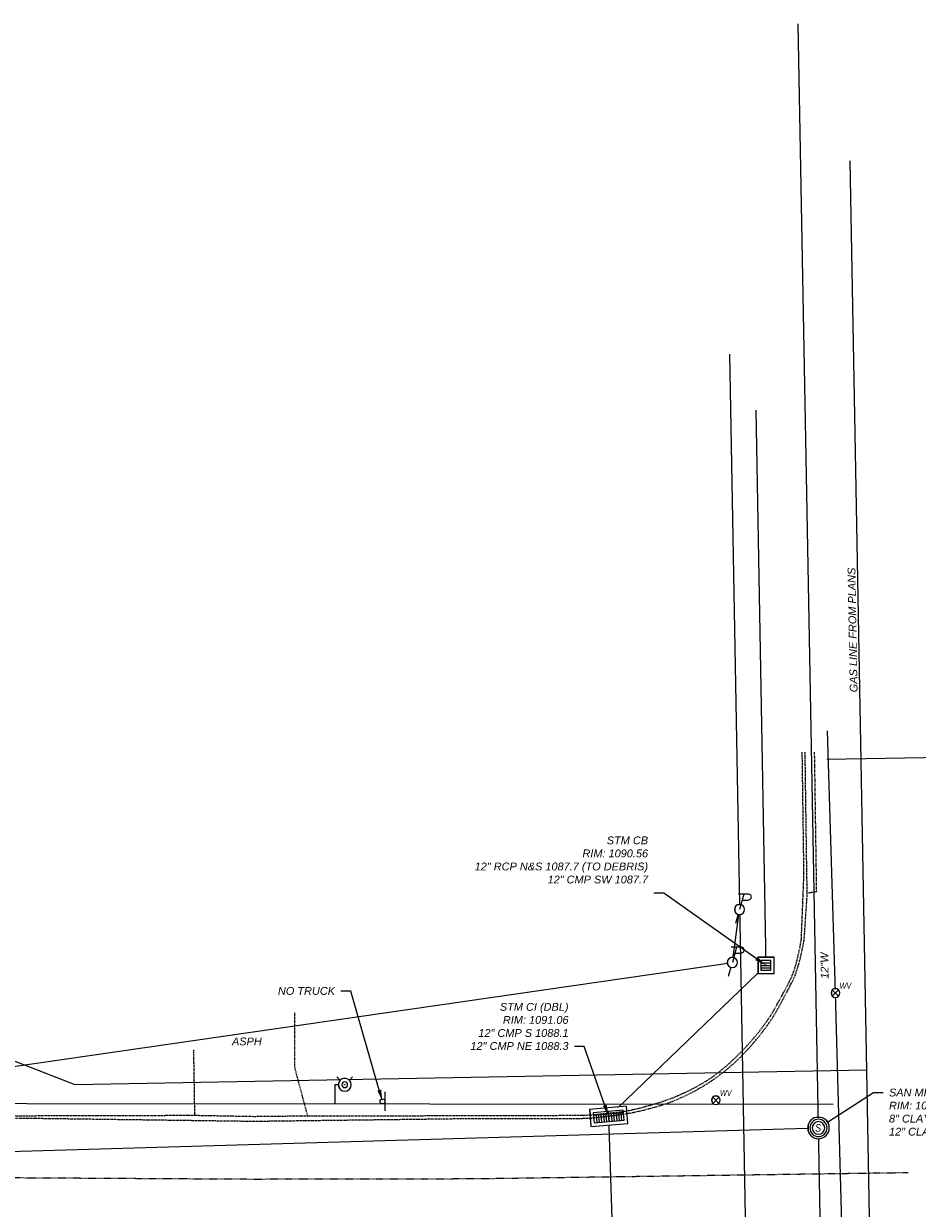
# Model space of a CAD drawing. Extents: x 193346 to 196005, y 288562 to 289022.
# Tile 11 of 12: x 195637 to 195819, y 288780 to 289022. Entities that reach past the tile are written whole.
import ezdxf
from ezdxf import colors
from ezdxf.entities.mleader import LeaderData, LeaderLine
from ezdxf.enums import TextEntityAlignment as Align
from ezdxf.math import Vec2, Vec3

# ---------------------------------------------------------------- set-up
doc = ezdxf.new("R2010")
doc.units = 0
doc.header["$MEASUREMENT"] = 0
for name, pattern in [('c_x-pv-crown', [0.060000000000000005, 0.035, -0.025]), ('c_x-pv-curb', [0.25, 0.2, -0.05]), ('c_x-pv-drive', [0.2, 0.15, -0.05]), ('c_x-pv-gen', [0.16999999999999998, 0.12, -0.05])]:
    doc.linetypes.add(name, pattern=pattern)
for name, color, linetype in [('C_P-SV-Bench', 7, 'Continuous'), ('C_X-FE-Sign', 237, 'Continuous'), ('C_X-FE-Sign-Text', 237, 'Continuous'), ('C_X-PV-Crown', 252, 'c_x-pv-crown'), ('C_X-PV-Curb-Back', 251, 'c_x-pv-curb'), ('C_X-PV-Curb-Face', 252, 'c_x-pv-curb'), ('C_X-PV-Drive-Asph', 251, 'c_x-pv-drive'), ('C_X-PV-Drive-Conc', 251, 'c_x-pv-drive'), ('C_X-PV-Gen-Asph', 252, 'c_x-pv-gen'), ('C_X-PV-Text', 251, 'Continuous'), ('C_X-UT-Elec-Struc', 64, 'Continuous'), ('C_X-UT-Gas-Line', 44, 'c_x-ut-gas-line-t'), ('C_X-UT-Misc-Line-OH', 94, 'c_x-ut-misc-line-oh-t'), ('C_X-UT-Misc-Struc-WO', 7, 'Continuous'), ('C_X-UT-San-Line', 34, 'c_x-ut-san-line-t'), ('C_X-UT-San-Struc', 34, 'Continuous'), ('C_X-UT-San-Struc-WO', 7, 'Continuous'), ('C_X-UT-San-Text', 34, 'Continuous'), ('C_X-UT-Stm-Line', 204, 'c_x-ut-stm-line-t'), ('C_X-UT-Stm-Struc', 204, 'Continuous'), ('C_X-UT-Stm-Struc-WO', 7, 'Continuous'), ('C_X-UT-Stm-Text', 204, 'Continuous'), ('C_X-UT-Wat-Line', 154, 'c_x-ut-wat-line-t'), ('C_X-UT-Wat-Serv', 154, 'c_x-ut-wat-serv-t'), ('C_X-UT-Wat-Struc', 154, 'Continuous'), ('C_X-UT-Wat-Struc-WO', 7, 'Continuous'), ('C_X-UT-Wat-Text', 154, 'Continuous')]:
    doc.layers.add(name, color=color, linetype=linetype)
doc.styles.add('CT_P-Text', font='arial.ttf')
doc.styles.add('CT_X-Line', font='ariali.ttf')
doc.styles.add('CT_X-Symb-N', font='ARIALNI.TTF')
doc.styles.add('CT_X-Text', font='ariali.ttf')
doc.linetypes.add('c_x-ut-gas-line-t', pattern='A,0.625,-0.07,0.625,-0.07,["GAS",CT_X-Line,S=0.07,R=0,X=-0.025,Y=-0.034],-0.22', length=1.61)
doc.linetypes.add('c_x-ut-misc-line-oh-t', pattern='A,0.5,-0.07,0.5,-0.07,["UTIL-OH",CT_X-Line,S=0.07,R=0,X=-0.025,Y=-0.034],-0.4', length=1.54)
doc.linetypes.add('c_x-ut-san-line-t', pattern='A,0.625,-0.07,0.625,-0.07,["SAN",CT_X-Line,S=0.07,R=0,X=-0.025,Y=-0.034],-0.22', length=1.61)
doc.linetypes.add('c_x-ut-stm-line-t', pattern='A,0.625,-0.07,0.625,-0.07,["STM",CT_X-Line,S=0.07,R=0,X=-0.025,Y=-0.034],-0.22', length=1.61)
doc.linetypes.add('c_x-ut-wat-line-t', pattern='A,0.625,-0.07,0.625,-0.07,["WAT",CT_X-Line,S=0.07,R=0,X=-0.025,Y=-0.034],-0.23', length=1.62)
doc.linetypes.add('c_x-ut-wat-serv-t', pattern='A,0.2,-0.07,0.2,-0.07,["WS",CT_X-Line,S=0.07,R=0,X=-0.025,Y=-0.034],-0.17', length=0.71)

# ---------------------------------------------------------------- blocks, each defined once
blk = doc.blocks.new('C_X-UT-Wat-Hyd-Fire')
blk.add_wipeout([(0.00046267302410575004, 0.0599862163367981), (0.011894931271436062, 0.058796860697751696), (0.023973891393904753, 0.054989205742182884), (0.03268340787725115, 0.050302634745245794), (0.04243370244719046, 0.04240213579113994), (0.050183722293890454, 0.03286569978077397), (0.05606558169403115, 0.021335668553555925), (0.058601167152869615, 0.012824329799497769), (0.05998625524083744, 0.0004575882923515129), (0.057813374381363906, -0.016005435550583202), (0.051910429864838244, -0.03006438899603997), (0.04451975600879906, -0.04020636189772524), (0.0360348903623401, -0.047958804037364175), (0.02481710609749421, -0.05461383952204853), (0.01381132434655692, -0.0583764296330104), (0.002903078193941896, -0.059917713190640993), (-0.0069999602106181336, -0.05957819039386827), (-0.01989989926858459, -0.05659111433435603), (-0.031099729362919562, -0.05129685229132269), (-0.04087155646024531, -0.04390986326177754), (-0.04913136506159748, -0.03441902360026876), (-0.05589890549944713, -0.021768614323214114), (-0.05957437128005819, -0.0070323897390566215), (-0.05968603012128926, 0.006011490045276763), (-0.05691280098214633, 0.01896030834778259), (-0.05227042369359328, 0.029434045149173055), (-0.04477138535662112, 0.03992597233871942), (-0.03519536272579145, 0.04857825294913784), (-0.024645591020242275, 0.05469145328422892), (-0.014229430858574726, 0.058275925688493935), (-0.006964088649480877, 0.059582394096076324)]).dxf.layer = 'C_X-UT-Wat-Struc-WO'
at = {"linetype": 'Continuous', "flags": 128}
for points in [[(0.06540000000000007, -1.010890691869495e-18, 1), (-0.06539999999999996, 2.915504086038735e-17, 1)], [(0.0288270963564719, 1.191777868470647e-17, 0.9999999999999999), (-0.02882709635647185, 1.544807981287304e-17, 0.9999999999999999)]]:
    blk.add_lwpolyline(points, format="xyb", close=True, dxfattribs=at)
at = {"flags": 128}
for points in [[(0.07848885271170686, 0.07848885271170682), (0.04624478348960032, 0.04624478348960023)], [(0.07848885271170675, -0.07848885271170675), (0.04624478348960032, -0.04624478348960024)]]:
    blk.add_lwpolyline(points, dxfattribs=at)
at = {"linetype": 'Continuous'}
blk.add_circle((5.551115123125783e-17, 0), 0.00299999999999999, dxfattribs=at)
blk = doc.blocks.new('C_X-FE-POST-SIGN')
blk.add_line((-0.09899491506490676, 0.02568449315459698), (0.09899491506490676, 0.02568449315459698))
blk.add_circle((0, -1.103284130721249e-15), 0.02568449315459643)
blk = doc.blocks.new('C_X-UT-STM-CI-DBL')
blk.add_wipeout([(0.18458573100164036, 0.08248249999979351), (-0.18456750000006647, 0.08248249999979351), (-0.1845675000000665, -0.08248750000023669), (0.18458573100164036, -0.08248750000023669)]).dxf.layer = 'C_X-UT-Stm-Struc-WO'
for points in [[(0.1895874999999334, 0.08748249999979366), (-0.1895675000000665, 0.08748249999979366), (-0.1895675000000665, -0.08748750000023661), (0.1895874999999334, -0.08748750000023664)], [(0, 0.05207999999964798), (-0.1541650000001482, 0.052079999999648), (-0.1541650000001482, -0.05208500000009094), (0, -0.05208500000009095)], [(0.1541650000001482, 0.05207999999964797), (0, 0.05207999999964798), (0, -0.05208500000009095), (0.1541650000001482, -0.05208500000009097)]]:
    blk.add_lwpolyline(points, close=True)
at = {"flags": 128}
for points in [[(-0.1270025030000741, -0.02708499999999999), (-0.1270025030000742, 0.05200001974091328)], [(-0.1020425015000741, -0.027085), (-0.1020425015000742, 0.0520000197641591)], [(-0.0770825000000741, -0.027085), (-0.07708250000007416, 0.05200001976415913)], [(-0.05212249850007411, -0.027085), (-0.05212249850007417, 0.05200001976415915)], [(-0.02716249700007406, -0.02708500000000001), (-0.02716249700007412, 0.05200001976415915)], [(0.02716249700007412, -0.02708500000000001), (0.02716249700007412, 0.05200001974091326)], [(0.05212249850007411, -0.02708500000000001), (0.05212249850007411, 0.05200001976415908)], [(0.0770825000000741, -0.02708500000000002), (0.0770825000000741, 0.05200001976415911)], [(0.1020425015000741, -0.02708500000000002), (0.1020425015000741, 0.05200001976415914)], [(0.1270025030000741, -0.02708500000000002), (0.1270025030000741, 0.05200001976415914)], [(0, -0.02708500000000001), (-0.1541650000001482, -0.02708499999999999)], [(0.1541650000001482, -0.02708500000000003), (0, -0.027085)]]:
    blk.add_lwpolyline(points, dxfattribs=at)
at = {"color": 250}
for centre, radius in [((-0.0770825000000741, -6.938893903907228e-18), 0.003100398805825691), ((0, 0), 0.003875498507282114), ((0.0770825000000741, -2.081668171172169e-17), 0.003100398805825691)]:
    blk.add_circle(centre, radius, dxfattribs=at)
blk = doc.blocks.new('C_X-UT-POLE-COMB-PT')
blk.add_wipeout([(0.0007890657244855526, 0.05206151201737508), (0.008590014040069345, 0.051354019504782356), (0.017467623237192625, 0.0490500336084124), (0.02478300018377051, 0.045791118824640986), (0.03229896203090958, 0.04083871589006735), (0.03824962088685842, 0.03532690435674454), (0.043090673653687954, 0.029226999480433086), (0.047812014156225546, 0.020616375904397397), (0.05013752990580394, 0.01404463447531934), (0.05194561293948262, 0.003560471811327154), (0.05174995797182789, -0.005741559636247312), (0.049584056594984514, -0.015888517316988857), (0.046120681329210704, -0.02416415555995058), (0.041362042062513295, -0.03162601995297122), (0.03696832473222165, -0.03666560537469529), (0.02958298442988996, -0.04284706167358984), (0.02388628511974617, -0.04626520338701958), (0.01574190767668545, -0.04963079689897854), (0.006820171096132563, -0.05161888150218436), (-0.0022586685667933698, -0.05201847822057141), (-0.01045915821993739, -0.05100617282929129), (-0.020531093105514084, -0.047848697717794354), (-0.028959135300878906, -0.04327114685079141), (-0.034465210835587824, -0.039027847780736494), (-0.04096052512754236, -0.032144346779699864), (-0.04645912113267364, -0.023506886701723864), (-0.0497491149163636, -0.015363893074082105), (-0.05182142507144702, -0.00505604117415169), (-0.0516699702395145, 0.006421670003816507), (-0.04866044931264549, 0.018525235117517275), (-0.043604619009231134, 0.028454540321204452), (-0.03800536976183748, 0.035589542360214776), (-0.02966555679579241, 0.04278993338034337), (-0.02180336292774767, 0.04728252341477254), (-0.013795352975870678, 0.050206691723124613), (-0.007750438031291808, 0.051487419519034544)]).dxf.layer = 'C_X-UT-Misc-Struc-WO'
at = {"flags": 128}
blk.add_lwpolyline([(0.02796404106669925, 0.1000276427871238), (0.0820729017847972, 0.1000276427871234, 0.2117236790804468), (0.1203854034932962, 0.1164458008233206, 0.6747694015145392), (0.1009181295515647, 0.1657007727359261), (-0.01303437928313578, 0.1657007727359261)], format="xyb", dxfattribs=at)
for points in [[(0.04696668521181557, 0.1657007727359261), (0, -1.387778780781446e-17)], [(-0.01637964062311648, -0.05322410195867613), (-0.04571854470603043, -0.1546193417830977)]]:
    blk.add_lwpolyline(points, dxfattribs=at)
blk.add_lwpolyline([(-0.05568750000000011, 6.819751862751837e-18, 0.9999999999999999), (0.05568750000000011, 0, 0.9999999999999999)], format="xyb", close=True, dxfattribs=at)
blk = doc.blocks.new('C_X-UT-Stm-CB-2x2')
blk.add_wipeout([(-0.05000000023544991, 0.04999999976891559), (0.049999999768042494, 0.04999999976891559), (0.049999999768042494, -0.050000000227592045), (-0.05000000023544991, -0.050000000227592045)])
blk.add_wipeout([(-0.07866700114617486, -0.07866700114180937), (0.07866700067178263, -0.07866700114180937), (0.07866700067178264, 0.07866700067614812), (-0.07866700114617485, 0.07866700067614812)]).dxf.layer = 'C_X-UT-Stm-Struc-WO'
at = {"flags": 128}
blk.add_lwpolyline([(-0.08333500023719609, -0.08333500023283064), (0.0833349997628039, -0.08333500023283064), (0.0833349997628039, 0.08333499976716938), (-0.08333500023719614, 0.08333499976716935)], close=True, dxfattribs=at)
blk.add_lwpolyline([(-0.05000000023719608, -0.05000000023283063), (0.04999999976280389, -0.05000000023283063), (0.04999999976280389, 0.04999999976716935), (-0.05000000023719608, 0.04999999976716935)], close=True)
for points in [[(-0.05000000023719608, 0.02499999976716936), (0.04999999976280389, 0.02499999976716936)], [(-0.05000000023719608, -2.328306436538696e-10), (0.04999999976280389, -2.328306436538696e-10)], [(-0.05000000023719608, -0.02500000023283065), (0.04999999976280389, -0.02500000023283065)]]:
    blk.add_lwpolyline(points, dxfattribs=at)
at = {"color": 250}
blk.add_circle((-2.371961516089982e-10, -2.328306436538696e-10), 0.003659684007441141, dxfattribs=at)
blk = doc.blocks.new('C_X-UT-Wat-Valve-T')
blk.add_wipeout([(5.684355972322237e-13, 0.046085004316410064), (-0.011927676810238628, 0.044514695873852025), (-0.023042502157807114, 0.03991078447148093), (-0.0325870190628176, 0.03258701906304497), (-0.039910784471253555, 0.023042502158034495), (-0.04451469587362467, 0.011927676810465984), (-0.04608500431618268, -3.410743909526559e-13), (-0.04451469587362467, -0.011927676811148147), (-0.03991078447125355, -0.023042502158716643), (-0.03258701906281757, -0.03258701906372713), (-0.023042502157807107, -0.03991078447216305), (-0.011927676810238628, -0.04451469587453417), (5.684243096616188e-13, -0.04608500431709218), (0.011927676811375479, -0.04451469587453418), (0.023042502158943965, -0.03991078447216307), (0.032587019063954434, -0.03258701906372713), (0.03991078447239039, -0.023042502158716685), (0.04451469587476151, -0.011927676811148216), (0.04608500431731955, -3.411576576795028e-13), (0.044514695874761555, 0.011927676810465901), (0.03991078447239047, 0.023042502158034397), (0.03258701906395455, 0.03258701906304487), (0.02304250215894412, 0.039910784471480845), (0.011927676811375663, 0.044514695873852)]).dxf.layer = 'C_X-UT-Wat-Struc-WO'
for p, q in [((-0.03608454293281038, -0.03608454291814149), (0.03608454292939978, 0.03608454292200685)), ((0.03608454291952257, -0.03608454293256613), (-0.03608454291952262, 0.03608454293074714))]:
    blk.add_line(p, q)
at = {"flags": 128}
blk.add_lwpolyline([(0.05103124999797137, -3.410596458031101e-13, 0.9999999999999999), (-0.05103124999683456, -3.410533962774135e-13, 0.9999999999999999)], format="xyb", close=True, dxfattribs=at)
at = {"insert": (0.04735822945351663, 0.1178278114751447), "char_height": 0.07, "width": 0.07784075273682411, "attachment_point": 1, "style": 'CT_X-Symb-N', "bg_fill": 3, "box_fill_scale": 1.1, "bg_fill_color": 256, "bg_fill_transparency": 0}
blk.add_mtext('WV', dxfattribs=at)
blk = doc.blocks.new('C_X-UT-San-MH-48')
blk.add_wipeout([(-4.855265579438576e-06, 0.10813326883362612), (-0.028004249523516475, 0.10444707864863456), (-0.0540955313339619, 0.09363971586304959), (-0.07650062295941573, 0.07644768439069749), (-0.09369265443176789, 0.05404259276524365), (-0.10450001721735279, 0.027951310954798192), (-0.1081862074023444, -4.808330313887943e-05), (-0.10450001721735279, -0.028047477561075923), (-0.0936926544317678, -0.05413875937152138), (-0.07650062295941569, -0.0765438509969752), (-0.05409553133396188, -0.09373588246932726), (-0.028004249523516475, -0.10454324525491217), (-4.8552655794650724e-06, -0.1082294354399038), (0.027994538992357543, -0.10454324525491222), (0.05408582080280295, -0.0937358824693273), (0.0764909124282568, -0.07654385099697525), (0.09368294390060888, -0.05413875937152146), (0.10449030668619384, -0.028047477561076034), (0.10817649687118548, -4.808330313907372e-05), (0.10449030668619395, 0.027951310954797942), (0.09368294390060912, 0.05404259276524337), (0.07649091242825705, 0.07644768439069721), (0.05408582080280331, 0.09363971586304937), (0.027994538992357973, 0.1044470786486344)]).dxf.layer = 'C_X-UT-San-Struc-WO'
at = {"flags": 128}
for points in [[(-0.1126826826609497, -2.252522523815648e-05, 0.9997732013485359), (0.1126729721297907, -2.252522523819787e-05, 0.9997732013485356)], [(-0.09014711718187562, -2.763684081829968e-05, 0.9997732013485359), (0.09013740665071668, -2.763684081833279e-05, 0.9997732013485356)], [(0.06561409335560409, -5.125797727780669e-05, 0.9999999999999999), (-0.0656359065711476, -5.125797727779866e-05, 0.9999999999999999)]]:
    blk.add_lwpolyline(points, format="xyb", close=True, dxfattribs=at)
at = {"style": 'CT_X-Symb-N'}
blk.add_text('S', height=0.08, dxfattribs=at).set_placement((-0.003036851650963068, -5.125797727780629e-05), align=Align.MIDDLE_CENTER)

msp = doc.modelspace()

# ---------------------------------------------------------------- linework, layer by layer
at = {"layer": 'C_X-PV-Crown', "elevation": 1091.338, "flags": 128}
msp.add_lwpolyline([(195817.36013, 288787.5928299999), (195728.59636, 288786.33565), (195683.12708, 288786.25501), (195635.67551, 288786.5384899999), (195590.26658, 288786.24077), (195540.88984, 288786.3366599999), (195496.30085, 288786.51709), (195451.24483, 288786.67755), (195400.59061, 288787.2306), (195354.04688, 288786.59824), (195304.58188, 288787.1776299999), (195258.53387, 288786.79562), (195219.01537, 288786.97513), (195174.97464, 288786.87637), (195129.70928, 288787.03653), (195084.6716, 288787.1482600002), (195044.75145, 288787.1676899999), (194998.84679, 288787.16472), (194950.22397, 288787.23116), (194906.01071, 288787.1927), (194858.31907, 288787.38157), (194811.78713, 288787.36424), (194765.01748, 288787.1722099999), (194720.69787, 288787.0872299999), (194677.80404, 288787.3561099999), (194631.1713, 288787.25134), (194582.64102, 288787.67901), (194537.3146, 288787.69195), (194493.4219, 288787.46333), (194451.2087, 288787.64921), (194404.60605, 288787.53164), (194354.48736, 288787.19825), (194305.74227, 288787.52287), (194269.43457, 288787.37333), (194213.80532, 288787.64447), (194176.47115, 288787.79799), (194132.78638, 288787.7532299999), (194092.50827, 288787.94954), (194040.95568, 288788.02052), (193992.32082, 288787.86899), (193943.58746, 288788.16829), (193876.7801199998, 288787.5746299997), (193826.57391, 288787.91805)], dxfattribs=at)
at = {"layer": 'C_X-PV-Curb-Back', "flags": 128}
for points, elevation in [([(195795.5509899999, 288835.2884999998), (195796.0853399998, 288848.5534199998), (195795.73043, 288873.63448)], 1091.44), ([(195550.07608, 288799.3284200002), (195590.73196, 288799.3205900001), (195600.9293499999, 288799.36393), (195624.0614499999, 288799.3888599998), (195635.6383699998, 288799.2640999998), (195671.5787, 288799.3574000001), (195683.6852199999, 288799.1324899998), (195694.6423300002, 288799.25337), (195729.14701, 288799.2825600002), (195750.5188799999, 288799.3576699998)], 1098.07)]:
    msp.add_lwpolyline(points, dxfattribs=dict(at, elevation=elevation))
at = {"layer": 'C_X-PV-Curb-Face', "elevation": 1098.29, "flags": 128}
msp.add_lwpolyline([(195540.7017399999, 288798.2021300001), (195590.6380400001, 288798.5810400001), (195635.4901399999, 288798.7974299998), (195683.7545699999, 288798.1460000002), (195729.0501799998, 288798.7215100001), (195750.5170299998, 288798.7207800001)], dxfattribs=at)
at = {"layer": 'C_X-PV-Drive-Asph', "elevation": 1093.616, "flags": 128}
msp.add_lwpolyline([(195671.5787, 288799.3574000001), (195671.3573400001, 288812.7464700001)], dxfattribs=at)
at = {"layer": 'C_X-PV-Drive-Conc', "elevation": 1092.882, "flags": 128}
msp.add_lwpolyline([(195694.6423300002, 288799.25337), (195692.0117899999, 288809.0954700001), (195692.0437099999, 288820.3129000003)], dxfattribs=at)
at = {"layer": 'C_X-PV-Gen-Asph', "elevation": 1090.944, "flags": 128}
msp.add_lwpolyline([(195798.1911300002, 288873.5556600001), (195798.6169799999, 288845.0169700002), (195796.7701599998, 288844.74493)], dxfattribs=at)
at = {"layer": 'C_X-UT-Gas-Line'}
for p, q in [((195811.4120595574, 288673.8348423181), (195805.5452730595, 288994.4619548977)), ((195647.0287819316, 288805.64517273), (195808.9460023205, 288808.6079095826))]:
    msp.add_line(p, q, dxfattribs=at)
at = {"layer": 'C_X-UT-Gas-Line', "flags": 128}
msp.add_lwpolyline([(193872.9813600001, 288811.1106599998), (194024.7155499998, 288811.9357799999), (194150.4412199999, 288811.3118199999), (194253.6577099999, 288811.8770599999), (194370.59448, 288811.1209), (194544.7080800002, 288810.4863800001), (194721.0413799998, 288810.0355199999), (194834.53192, 288810.07271), (194973.5877700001, 288810.1608899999), (195633.2283063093, 288811.0373680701), (195647.0287819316, 288805.64517273)], dxfattribs=at)
at = {"layer": 'C_X-UT-Misc-Line-OH'}
msp.add_line((195780.8365952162, 288954.913223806), (195785.6983394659, 288689.2409386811), dxfattribs=at)
at = {"layer": 'C_X-UT-Misc-Line-OH', "flags": 128}
msp.add_lwpolyline([(195595.33615, 288803.7000899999), (195781.44226, 288830.60123), (195782.91341, 288841.4247099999)], dxfattribs=at)
at = {"layer": 'C_X-UT-San-Line'}
msp.add_line((195803.3537340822, 288561.5720635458), (195794.9194798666, 289022.473257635), dxfattribs=at)
at = {"layer": 'C_X-UT-San-Line', "flags": 128}
msp.add_lwpolyline([(193518.03533, 288803.41381), (193898.19877, 288788.66575), (194217.38638, 288787.03252), (194516.92292, 288788.02443), (194817.37464, 288787.63751), (195117.33613, 288787.5311), (195466.96792, 288787.1471599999), (195799.04973, 288796.77017)], dxfattribs=at)
at = {"layer": 'C_X-UT-Stm-Line'}
msp.add_line((195786.2179852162, 288943.486663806), (195788.2948, 288829.99815), dxfattribs=at)
at = {"layer": 'C_X-UT-Stm-Line', "flags": 128}
msp.add_lwpolyline([(195757.3619, 288763.62395), (195756.17698, 288799.11612), (195788.2948, 288829.99815)], dxfattribs=at)
at = {"layer": 'C_X-UT-Wat-Line', "flags": 128}
for points in [[(195805.8555611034, 288677.9777106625), (195804.5407299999, 288749.83238), (195802.52309, 288824.35116), (195800.9001711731, 288877.944235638)], [(193741.3231392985, 288803.3139056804), (195802.0730191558, 288801.6066614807)]]:
    msp.add_lwpolyline(points, dxfattribs=at)
at = {"layer": 'C_X-UT-Wat-Serv'}
for p, q in [((195800.7828119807, 288872.1156490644), (195837.46023, 288872.7867899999)), ((195700.219, 288805.60372), (195700.2157585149, 288801.6910459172)), ((195702.219, 288805.60372), (195700.219, 288805.60372))]:
    msp.add_line(p, q, dxfattribs=at)

# ---------------------------------------------------------------- block references
at = {"layer": 'C_X-FE-Sign', "xscale": 19.4669989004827, "yscale": 19.4669989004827, "zscale": 19.4669989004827, "rotation": 270}
msp.add_blockref('C_X-FE-POST-SIGN', (195709.93542, 288802.19208), dxfattribs=at)

# ---------------------------------------------------------------- texts
at = {"layer": 'C_X-PV-Text', "style": 'CT_X-Text'}
msp.add_text('ASPH', height=1.6, dxfattribs=at).set_placement((195682.2096475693, 288814.4509885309), align=Align.MIDDLE)
at = {"layer": 'C_X-UT-Gas-Line', "style": 'CT_X-Text'}
msp.add_text('GAS LINE FROM PLANS', height=1.6, rotation=91.04827254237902, dxfattribs=at).set_placement((195807.2998716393, 288898.5709800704), align=Align.BOTTOM_CENTER)
at = {"layer": 'C_X-UT-Wat-Text', "style": 'CT_X-Text'}
msp.add_text('12"W', height=1.6, rotation=91.04830858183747, dxfattribs=at).set_placement((195801.5542489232, 288829.9571191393), align=Align.BOTTOM_CENTER)

# ---------------------------------------------------------------- leaders
at = {"layer": 'C_P-SV-Bench'}
ml = msp.add_multileader_mtext('Standard', dxfattribs=at)
ml.set_content('{\\W1.2;BENCHMARK\\PSET RR SPIKE ON SOUTH SIDE OF UTILITY POLE\\PELEV: 1106.85}', color=256, style='CT_P-Text')
ml.set_leader_properties(color=256)
ml.build(insert=Vec2(0, 0))
ml.multileader.update_dxf_attribs({"has_text_frame": 1, "text_right_attachment_type": 3, "dogleg_length": 0.1, "arrow_head_size": 2.4, "scale": 20})
ctx = ml.context
ctx.base_point, ctx.scale, ctx.char_height, ctx.arrow_head_size, ctx.landing_gap_size, ctx.plane_origin = Vec3(195151.9401225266, 288839.1299633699), 20, 2, 2.4, 1.2, Vec3(195214.76143, 288804.34515)
ctx.right_attachment = 3
notes = []
notes.append((ctx, [(0, (1, 1, 0), (195197.649263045, 288829.016730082), (-1, 0), 2, [(0, [(195214.76143, 288804.34515)], 0, [])])]))
ctx.mtext.insert, ctx.mtext.width, ctx.mtext.flow_direction = Vec3(195153.1401225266, 288840.1470165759), 42.5806323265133, 5
at = {"layer": 'C_X-FE-Sign-Text'}
ml = msp.add_multileader_mtext('Standard', dxfattribs=at)
ml.set_content('NO TRUCK', color=256, style='CT_X-Text')
ml.set_leader_properties(color=256)
ml.build(insert=Vec2(0, 0))
ml.multileader.update_dxf_attribs({"text_right_attachment_type": 3, "dogleg_length": 0.1, "arrow_head_size": 2.4, "scale": 20})
ctx = ml.context
ctx.base_point, ctx.scale, ctx.char_height, ctx.arrow_head_size, ctx.landing_gap_size, ctx.plane_origin = Vec3(195687.2999638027, 288824.7568922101), 20, 1.6, 2.4, 1.2, Vec3(195709.93542, 288802.19208)
ctx.right_attachment, ctx.text_align_type = 3, 2
notes.append((ctx, [(1, (1, 1, 0), (195703.429295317, 288824.7296070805), (-1, 0), 2, [(0, [(195709.93542, 288802.19208)], 0, [])])]))
ctx.mtext.insert, ctx.mtext.alignment, ctx.mtext.flow_direction = Vec3(195700.2292953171, 288825.5710804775), 3, 5
at = {"layer": 'C_X-UT-San-Text'}
ml = msp.add_multileader_mtext('Standard', dxfattribs=at)
ml.set_content('SAN MH\\PRIM: 1091.25\\P8" CLAY W 1080.9\\P12" CLAY N&S 1080.9', color=256, style='CT_X-Text')
ml.set_leader_properties(color=256)
ml.build(insert=Vec2(0, 0))
ml.multileader.update_dxf_attribs({"text_right_attachment_type": 3, "dogleg_length": 0.1, "arrow_head_size": 2.4, "scale": 20})
ctx = ml.context
ctx.base_point, ctx.scale, ctx.char_height, ctx.arrow_head_size, ctx.landing_gap_size, ctx.plane_origin = Vec3(195812.2650985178, 288803.984353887), 20, 1.6, 2.4, 1.2, Vec3(195799.0496351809, 288796.7692309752)
ctx.right_attachment = 3
notes.append((ctx, [(0, (1, 1, 0), (195810.2650985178, 288803.984353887), (1, 0), 2, [(0, [(195799.0496351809, 288796.7692309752)], 0, [])])]))
ctx.mtext.insert, ctx.mtext.flow_direction = Vec3(195813.4650985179, 288804.8034534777), 5
for ctx, leaders in notes:
    for number, flags, end, landing, length, lines in leaders:
        leader = LeaderData()
        leader.index, (leader.has_last_leader_line, leader.has_dogleg_vector, leader.attachment_direction) = number, flags
        leader.last_leader_point, leader.dogleg_vector, leader.dogleg_length = Vec3(end), Vec3(landing), length
        for number, points, colour, breaks in lines:
            line = LeaderLine()
            line.index, line.vertices, line.color, line.breaks = number, Vec3.list(points), colors.encode_raw_color(colour), breaks
            leader.lines.append(line)
        ctx.leaders.append(leader)

# ---------------------------------------------------------------- next in the draw order: block references
at = {"layer": 'C_X-UT-Elec-Struc', "xscale": 18.73126203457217, "yscale": 18.73126203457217, "zscale": 18.73126203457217}
for p in [(195782.91341, 288841.4247099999), (195781.44226, 288830.60123)]:
    msp.add_blockref('C_X-UT-POLE-COMB-PT', p, dxfattribs=at)
at = {"layer": 'C_X-UT-San-Struc', "xscale": 19.52912228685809, "yscale": 19.52912228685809, "zscale": 19.52912228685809, "rotation": 8.537736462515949e-07}
msp.add_blockref('C_X-UT-San-MH-48', (195799.04973, 288796.77017), dxfattribs=at)
at = {"layer": 'C_X-UT-Stm-Struc', "xscale": 20.00359992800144, "yscale": 20.00359992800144, "zscale": 20.00359992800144}
msp.add_blockref('C_X-UT-Stm-CB-2x2', (195788.2948, 288829.99815), dxfattribs=at)
at = {"layer": 'C_X-UT-Stm-Struc', "xscale": 20.003429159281, "yscale": 20.003429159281, "zscale": 20.003429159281, "rotation": 185}
msp.add_blockref('C_X-UT-STM-CI-DBL', (195756.17698, 288799.11612), dxfattribs=at)
at = {"layer": 'C_X-UT-Wat-Struc', "xscale": 17.76629559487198, "yscale": 17.76629559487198, "zscale": 17.76629559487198}
for p in [(195802.52309, 288824.35116), (195778.06344, 288802.43017)]:
    msp.add_blockref('C_X-UT-Wat-Valve-T', p, dxfattribs=at)
at = {"layer": 'C_X-UT-Wat-Struc', "xscale": 20.38506035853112, "yscale": 20.38506035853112, "zscale": 20.38506035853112, "rotation": 90}
msp.add_blockref('C_X-UT-Wat-Hyd-Fire', (195702.219, 288805.60372), dxfattribs=at)

# ---------------------------------------------------------------- next in the draw order: linework, layer by layer
at = {"layer": 'C_X-PV-Curb-Back', "elevation": 1091.405, "flags": 128}
msp.add_lwpolyline([(195750.5188799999, 288799.3576699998), (195751.4492540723, 288799.3947367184), (195752.3792870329, 288799.4395535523), (195752.7187396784, 288799.4612134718), (195753.05761, 288799.4906099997), (195754.2957033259, 288799.6149079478), (195755.5332578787, 288799.7444602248), (195756.7702513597, 288799.8792644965), (195758.0066614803, 288800.0193183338), (195758.5104085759, 288800.0801219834), (195759.013495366, 288800.1461666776), (195759.5158673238, 288800.2174452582), (195760.0174699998, 288800.2939499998), (195760.3957303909, 288800.3573033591), (195760.7727348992, 288800.4277460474), (195761.148350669, 288800.5052532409), (195761.5224453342, 288800.5897976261), (195761.8948870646, 288800.6813494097), (195762.7431122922, 288800.902032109), (195763.5894971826, 288801.1296710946), (195764.4339846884, 288801.3642510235), (195765.2765178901, 288801.6057560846), (195766.1170399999, 288801.8541700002), (195766.6244618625, 288802.0099860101), (195767.1298275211, 288802.1723471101), (195767.6330525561, 288802.3412261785), (195768.1340529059, 288802.5165950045), (195768.6327448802, 288802.6984242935), (195769.1290451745, 288802.8866836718), (195769.6228708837, 288803.0813416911), (195770.1141395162, 288803.2823658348), (195770.6027690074, 288803.4897225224), (195771.1038792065, 288803.7099440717), (195771.6021901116, 288803.9364285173), (195772.0976234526, 288804.1691402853), (195772.5901014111, 288804.4080428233), (195773.0795466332, 288804.6530986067), (195773.5658822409, 288804.9042691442), (195774.0490318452, 288805.1615149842), (195774.5289195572, 288805.4247957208), (195775.0054700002, 288805.6940700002), (195775.4003452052, 288805.924518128), (195775.791633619, 288806.1610052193), (195776.1792428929, 288806.4034754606), (195776.5630815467, 288806.651871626), (195776.9430589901, 288806.9061350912), (195777.3190855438, 288807.1662058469), (195777.6910724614, 288807.4320225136), (195778.0589319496, 288807.7035223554), (195778.4225771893, 288807.9806412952), (195778.864293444, 288808.3270892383), (195779.3016428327, 288808.67903375), (195779.7345569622, 288809.0364197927), (195780.162968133, 288809.3991914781), (195780.5868093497, 288809.7672920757), (195781.0060143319, 288810.1406640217), (195781.4205175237, 288810.5192489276), (195781.8302541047, 288810.9029875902), (195782.2351600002, 288811.2918199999), (195782.6725423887, 288811.722053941), (195783.104943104, 288812.1572943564), (195783.5323048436, 288812.5974835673), (195783.9545709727, 288813.0425632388), (195784.3716855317, 288813.4924743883), (195784.783593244, 288813.9471573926), (195785.1902395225, 288814.4065519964), (195785.5915704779, 288814.8705973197), (195785.9868968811, 288815.3384878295), (195786.3768022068, 288815.8109053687), (195786.7612346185, 288816.2877871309), (195787.1401430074, 288816.7690697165), (195787.5134769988, 288817.2546891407), (195787.8811869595, 288817.7445808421), (195788.2432240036, 288818.2386796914), (195788.5995399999, 288818.7369200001), (195788.8381069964, 288819.0805790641), (195789.0709817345, 288819.4281206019), (195789.2981010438, 288819.779450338), (195789.5194033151, 288820.1344729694), (195789.7348285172, 288820.4930921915), (195789.944318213, 288820.8552107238), (195789.944318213, 288820.8552107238), (195790.4802838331, 288821.8064984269), (195791.0102398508, 288822.7611470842), (195791.5341651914, 288823.7191187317), (195792.0520390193, 288824.6803752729), (195792.5638407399, 288825.6448784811), (195793.0695500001, 288826.61259), (195793.0695500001, 288826.61259), (195793.2221079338, 288826.9141103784), (195793.3686108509, 288827.218618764), (195793.5090002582, 288827.5259935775), (195793.6432201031, 288827.836112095), (195793.7712167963, 288828.1488504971), (195793.8929392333, 288828.4640839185), (195794.0083388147, 288828.7816864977), (195794.1173694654, 288829.1015314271), (195794.2199876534, 288829.423491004), (195794.3161524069, 288829.7474366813), (195794.3161524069, 288829.7474366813), (195794.4691119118, 288830.2944831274), (195794.6155719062, 288830.8433054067), (195794.7555117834, 288831.393826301), (195794.8889118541, 288831.9459683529), (195795.0157533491, 288832.4996538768), (195795.1360184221, 288833.0548049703), (195795.2496901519, 288833.6113435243), (195795.3567525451, 288834.1691912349), (195795.4571905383, 288834.7282696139), (195795.5509899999, 288835.2884999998), (195795.5509899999, 288835.2884999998)], dxfattribs=at)
at = {"layer": 'C_X-PV-Curb-Face', "elevation": 1091.281, "flags": 128}
msp.add_lwpolyline([(195750.5170299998, 288798.7207800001), (195751.1617265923, 288798.7447272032), (195751.8062507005, 288798.7729378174), (195752.4505741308, 288798.8054106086), (195752.674013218, 288798.8195494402), (195752.897142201, 288798.8379447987), (195753.1198800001, 288798.8605899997), (195754.2888894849, 288798.9931385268), (195755.4573450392, 288799.1304844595), (195756.6252269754, 288799.2726254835), (195757.7925156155, 288799.419559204), (195758.3761543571, 288799.4966769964), (195758.9591408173, 288799.5785801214), (195759.5414357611, 288799.6652630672), (195760.1230000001, 288799.7567199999), (195760.5791701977, 288799.8338175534), (195761.0341588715, 288799.9176065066), (195761.4878678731, 288800.0080687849), (195761.9401993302, 288800.1051848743), (195762.3910556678, 288800.2089338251), (195763.1864332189, 288800.401614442), (195763.9801840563, 288800.600890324), (195764.772253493, 288800.8067477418), (195765.562586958, 288801.0191725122), (195766.3511299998, 288801.2381500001), (195766.8146841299, 288801.3728787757), (195767.2760725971, 288801.5148469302), (195767.7351823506, 288801.6640196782), (195768.1919008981, 288801.8203604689), (195768.6461163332, 288801.9838309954), (195769.0977173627, 288802.1543912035), (195769.5465933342, 288802.3319993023), (195769.9926342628, 288802.5166117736), (195770.4357308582, 288802.7081833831), (195770.9863957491, 288802.9555226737), (195771.5339233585, 288803.2097313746), (195772.0782279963, 288803.4707697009), (195772.6192244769, 288803.7385967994), (195773.1568281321, 288804.013170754), (195773.690954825, 288804.2944485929), (195774.2215209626, 288804.5823862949), (195774.7484435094, 288804.8769387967), (195775.2716399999, 288805.1780599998), (195775.6966903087, 288805.4302289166), (195776.1181898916, 288805.6882890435), (195776.5360571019, 288805.9521903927), (195776.9502109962, 288806.2218818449), (195777.3605713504, 288806.4973111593), (195777.7670586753, 288806.7784249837), (195778.1695942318, 288807.0651688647), (195778.5681000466, 288807.3574872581), (195778.9624989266, 288807.6553235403), (195779.3898764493, 288807.9870907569), (195779.8130024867, 288808.3242633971), (195780.2318086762, 288808.6667869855), (195780.6462273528, 288809.0146061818), (195781.0561915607, 288809.3676647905), (195781.4616350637, 288809.7259057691), (195781.8624923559, 288810.0892712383), (195782.2586986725, 288810.4577024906), (195782.65019, 288810.8311399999), (195783.0886123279, 288811.2599641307), (195783.5217052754, 288811.69417004), (195783.9494027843, 288812.1336914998), (195784.3716396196, 288812.5784614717), (195784.7883513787, 288813.0284121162), (195785.1994745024, 288813.4834748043), (195785.6049462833, 288813.9435801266), (195786.0047048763, 288814.4086579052), (195786.4069103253, 288814.8883216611), (195786.8032829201, 288815.3728165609), (195787.1937646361, 288815.8620716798), (195787.578298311, 288816.356015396), (195787.9568276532, 288816.8545754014), (195788.3292972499, 288817.3576787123), (195788.6956525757, 288817.8652516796), (195789.05584, 288818.3772200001), (195789.2923020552, 288818.723539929), (195789.5232167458, 288819.0735830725), (195789.7485254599, 288819.4272605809), (195789.9681710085, 288819.7844826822), (195790.1820976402, 288820.1451587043), (195790.3902510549, 288820.5091970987), (195790.3902510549, 288820.5091970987), (195790.9303612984, 288821.4783232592), (195791.4646296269, 288822.4506822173), (195791.9930366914, 288823.4262387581), (195792.5155633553, 288824.4049575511), (195793.0321906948, 288825.3868031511), (195793.5428999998, 288826.3717399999), (195793.5428999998, 288826.3717399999), (195793.6987402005, 288826.6817730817), (195793.8486158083, 288826.9947331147), (195793.9924718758, 288827.3105053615), (195794.1302556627, 288827.6289740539), (195794.2619166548, 288827.9500224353), (195794.3874065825, 288828.2735328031), (195794.506679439, 288828.5993865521), (195794.6196914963, 288828.927464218), (195794.7264013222, 288829.2576455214), (195794.8267697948, 288829.5898094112), (195794.8267697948, 288829.5898094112), (195794.9861472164, 288830.1479333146), (195795.1391381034, 288830.7078415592), (195795.2857224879, 288831.2694610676), (195795.425881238, 288831.8327185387), (195795.5595960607, 288832.3975404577), (195795.6868495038, 288832.9638531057), (195795.8076249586, 288833.5315825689), (195795.9219066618, 288834.1006547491), (195796.0296796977, 288834.6709953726), (195796.13093, 288835.2425299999), (195796.13093, 288835.2425299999), (195796.7701599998, 288844.74493), (195796.6770600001, 288848.5385099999), (195796.3213399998, 288873.6704899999)], dxfattribs=at)

# ---------------------------------------------------------------- next in the draw order: leaders
at = {"layer": 'C_X-UT-Stm-Text'}
ml = msp.add_multileader_mtext('Standard', dxfattribs=at)
ml.set_content('STM CB\\PRIM: 1090.56\\P12" RCP N&S 1087.7 (TO DEBRIS)\\P12" CMP SW 1087.7', color=256, style='CT_X-Text')
ml.set_leader_properties(color=256)
ml.build(insert=Vec2(0, 0))
ml.multileader.update_dxf_attribs({"text_right_attachment_type": 3, "dogleg_length": 0.1, "arrow_head_size": 2.4, "scale": 20})
ctx = ml.context
ctx.base_point, ctx.scale, ctx.char_height, ctx.arrow_head_size, ctx.landing_gap_size, ctx.plane_origin = Vec3(195741.9666081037, 288855.5312389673), 20, 1.6, 2.4, 1.2, Vec3(195788.2948, 288829.99815)
ctx.right_attachment, ctx.text_align_type = 3, 2
notes = []
notes.append((ctx, [(1, (1, 1, 0), (195767.4176312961, 288844.7488833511), (-1, 0), 2, [(0, [(195788.2948, 288829.99815)], 0, [])])]))
ctx.mtext.insert, ctx.mtext.width, ctx.mtext.defined_height, ctx.mtext.alignment, ctx.mtext.flow_direction = Vec3(195764.2176312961, 288856.3454272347), 25.06836699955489, 10.30507405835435, 3, 5
ml = msp.add_multileader_mtext('Standard', dxfattribs=at)
ml.set_content('STM CI (DBL)\\PRIM: 1091.06\\P12" CMP S 1088.1\\P12" CMP NE 1088.3', color=256, style='CT_X-Text')
ml.set_leader_properties(color=256)
ml.build(insert=Vec2(0, 0))
ml.multileader.update_dxf_attribs({"text_right_attachment_type": 3, "dogleg_length": 0.1, "arrow_head_size": 2.4, "scale": 20})
ctx = ml.context
ctx.base_point, ctx.scale, ctx.char_height, ctx.arrow_head_size, ctx.landing_gap_size, ctx.plane_origin = Vec3(195727.0389087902, 288821.4985941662), 20, 1.6, 2.4, 1.2, Vec3(195756.1768821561, 288799.1159750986)
ctx.right_attachment, ctx.text_align_type = 3, 2
notes.append((ctx, [(1, (1, 1, 0), (195751.1616918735, 288813.4101903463), (-1, 0), 2, [(0, [(195756.1768821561, 288799.1159750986)], 0, [])])]))
ctx.mtext.insert, ctx.mtext.width, ctx.mtext.alignment, ctx.mtext.flow_direction = Vec3(195747.9616918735, 288822.3127824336), 25.56701172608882, 3, 5
for ctx, leaders in notes:
    for number, flags, end, landing, length, lines in leaders:
        leader = LeaderData()
        leader.index, (leader.has_last_leader_line, leader.has_dogleg_vector, leader.attachment_direction) = number, flags
        leader.last_leader_point, leader.dogleg_vector, leader.dogleg_length = Vec3(end), Vec3(landing), length
        for number, points, colour, breaks in lines:
            line = LeaderLine()
            line.index, line.vertices, line.color, line.breaks = number, Vec3.list(points), colors.encode_raw_color(colour), breaks
            leader.lines.append(line)
        ctx.leaders.append(leader)

doc.saveas('drawing.dxf')
